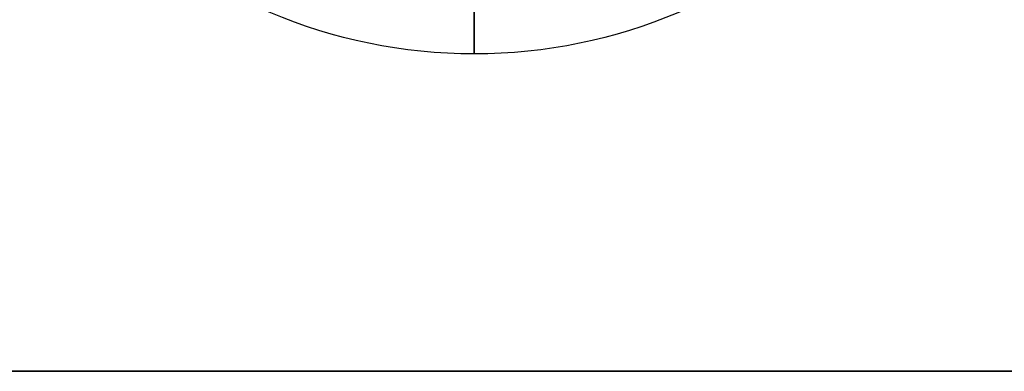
# Model space of a CAD drawing. Header units: millimetres. Extents: x -726 to 706, y -16 to 15.
# Tile 3 of 256: x -648 to -634.82, y -10.99 to -6.28. Entities that reach past the tile are written whole.
import ezdxf

# ---------------------------------------------------------------- set-up
doc = ezdxf.new("R2010")
doc.units = ezdxf.units.MM
doc.layers.add('METAL NEGRO', color=7, linetype='Continuous')

msp = doc.modelspace()

# ---------------------------------------------------------------- linework, layer by layer
at = {"layer": 'METAL NEGRO'}
for p, q in [((-641.916, -6.74, 1099.831), (-641.916, -3.978, 1099.831)), ((-726.416, -10.99, 1109.081), (-577.416, -10.99, 1109.081))]:
    msp.add_line(p, q, dxfattribs=at)
at = {"layer": 'METAL NEGRO', "extrusion": (0, 0, -1)}
msp.add_arc((641.916, 0.26, -1099.831), 7, 180, 360, dxfattribs=at)
at = {"layer": 'METAL NEGRO'}
for points in [[(-641.916, -4.49, 1084.831), (-641.916, -6.74, 1099.831)], [(-577.416, -10.99, 1099.831), (-726.416, -10.99, 1099.831)], [(-726.416, -10.99, 1118.331), (-577.416, -10.99, 1118.331)]]:
    msp.add_open_spline(points, degree=1, dxfattribs=at)

doc.saveas('drawing.dxf')
